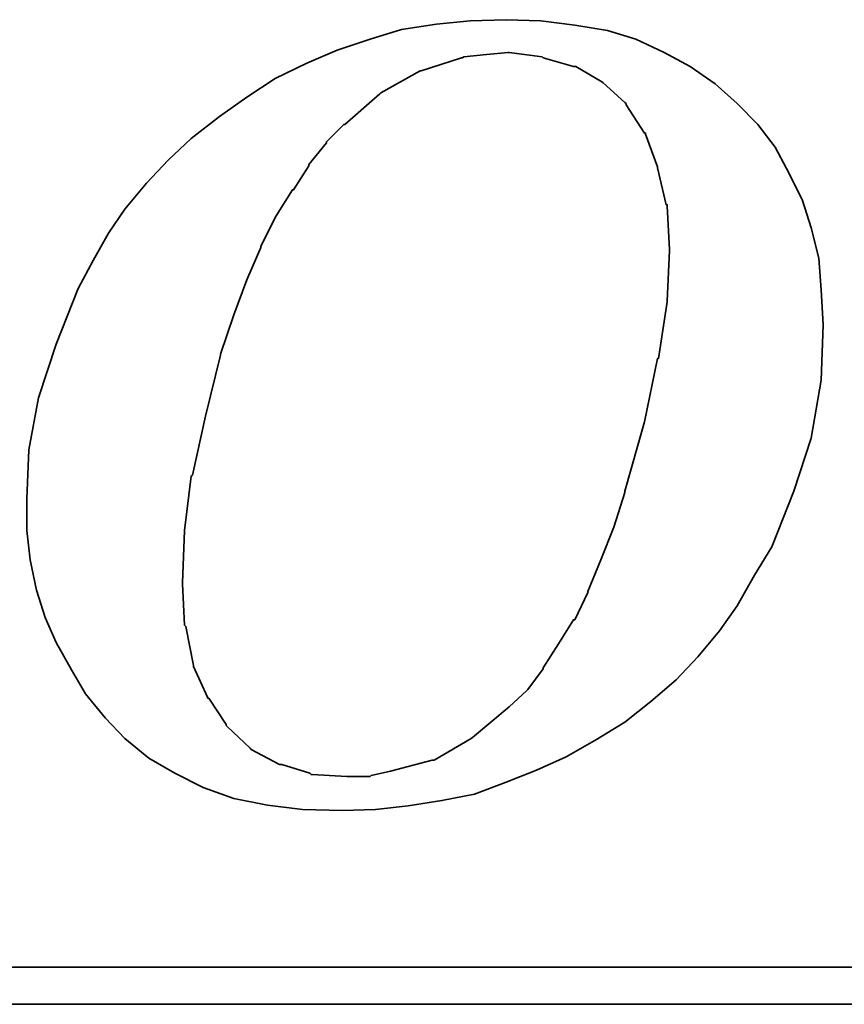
# Model space of a CAD drawing. Header units: inches. Extents: x 17 to 881, y 42 to 673.
# Tile 45 of 50: x 223.74 to 226.31, y 111.99 to 115.07. Entities that reach past the tile are written whole.
import ezdxf

# ---------------------------------------------------------------- set-up
doc = ezdxf.new("R2010")
doc.units = ezdxf.units.IN
doc.header["$LTSCALE"] = 0.1
doc.layers.add('DIM', color=4, linetype='Continuous')
doc.layers.add('layer 1', color=7, linetype='Continuous')

# ---------------------------------------------------------------- blocks, each defined once
blk = doc.blocks.new('TBI MOTION logo(完整正式版)')
at = {"layer": 'layer 1', "color": 22, "lineweight": 35}
for points, knots in [([(35.79625, -6.98375), (35.79625, -6.98375), (36.23125, -7.43875), (36.23125, -7.43875), (36.23125, -7.43875), (36.23125, -7.43875), (36.75625, -7.87125), (36.75625, -7.87125), (36.75625, -7.87125), (36.75625, -7.87125), (37.33125, -8.20375), (37.33125, -8.20375), (37.33125, -8.20375), (37.33125, -8.20375), (37.95625, -8.51875), (37.95625, -8.51875), (37.95625, -8.51875), (37.95625, -8.51875), (38.62625, -8.75875), (38.62625, -8.75875), (38.62625, -8.75875), (38.62625, -8.75875), (39.37125, -8.90375), (39.37125, -8.90375), (39.37125, -8.90375), (39.37125, -8.90375), (40.14125, -8.99875), (40.14125, -8.99875), (40.14125, -8.99875), (40.14125, -8.99875), (41.02625, -9.02375), (41.02625, -9.02375), (41.02625, -9.02375), (41.02625, -9.02375), (41.74625, -8.99875), (41.74625, -8.99875), (41.74625, -8.99875), (41.74625, -8.99875), (42.46625, -8.92375), (42.46625, -8.92375), (42.46625, -8.92375), (42.46625, -8.92375), (43.21125, -8.80625), (43.21125, -8.80625), (43.21125, -8.80625), (43.21125, -8.80625), (43.93125, -8.66375), (43.93125, -8.66375), (43.93125, -8.66375), (43.93125, -8.66375), (44.62625, -8.39875), (44.62625, -8.39875), (44.62625, -8.39875), (44.62625, -8.39875), (45.29625, -8.13375), (45.29625, -8.13375), (45.29625, -8.13375), (45.29625, -8.13375), (45.94625, -7.84375), (45.94625, -7.84375), (45.94625, -7.84375), (45.94625, -7.84375), (46.61625, -7.46375), (46.61625, -7.46375), (46.61625, -7.46375), (46.61625, -7.46375), (47.24125, -7.07875), (47.24125, -7.07875), (47.24125, -7.07875), (47.24125, -7.07875), (47.81625, -6.62375), (47.81625, -6.62375), (47.81625, -6.62375), (47.81625, -6.62375), (48.36875, -6.14375), (48.36875, -6.14375), (48.36875, -6.14375), (48.36875, -6.14375), (48.84625, -5.64125), (48.84625, -5.64125), (48.84625, -5.64125), (48.84625, -5.64125), (49.32625, -5.06375), (49.32625, -5.06375), (49.32625, -5.06375), (49.32625, -5.06375), (49.71125, -4.51374), (49.71125, -4.51374), (49.71125, -4.51374), (49.71125, -4.51374), (50.09625, -3.83874), (50.09625, -3.83874), (50.09625, -3.83874), (50.09625, -3.83874), (50.48125, -3.21374), (50.48125, -3.21374), (50.48125, -3.21374), (50.48125, -3.21374), (50.96125, -1.99125), (50.96125, -1.99125), (50.96125, -1.99125), (50.96125, -1.99125), (51.34375, -0.81875), (51.34375, -0.81875), (51.34375, -0.81875), (51.34375, -0.81875), (51.56125, 0.45624), (51.56125, 0.45624), (51.56125, 0.45624), (51.56125, 0.45624), (51.60625, 1.67624), (51.60625, 1.67624), (51.60625, 1.67624), (51.60625, 1.67624), (51.56125, 2.44625), (51.56125, 2.44625), (51.56125, 2.44625), (51.56125, 2.44625), (51.51125, 3.14125), (51.51125, 3.14125), (51.51125, 3.14125), (51.51125, 3.14125), (51.34375, 3.81125), (51.34375, 3.81125), (51.34375, 3.81125), (51.34375, 3.81125), (51.15125, 4.41125), (51.15125, 4.41125), (51.15125, 4.41125), (51.15125, 4.41125), (50.86125, 5.01125), (50.86125, 5.01125), (50.86125, 5.01125), (50.86125, 5.01125), (50.55125, 5.58875), (50.55125, 5.58875), (50.55125, 5.58875), (50.55125, 5.58875), (50.16625, 6.09125), (50.16625, 6.09125), (50.16625, 6.09125), (50.16625, 6.09125), (49.71125, 6.54875), (49.71125, 6.54875), (49.71125, 6.54875), (49.71125, 6.54875), (49.23125, 6.98125), (49.23125, 6.98125), (49.23125, 6.98125), (49.23125, 6.98125), (48.67875, 7.36625), (48.67875, 7.36625), (48.67875, 7.36625), (48.67875, 7.36625), (48.10375, 7.67625), (48.10375, 7.67625), (48.10375, 7.67625), (48.10375, 7.67625), (47.48125, 7.96375), (47.48125, 7.96375), (47.48125, 7.96375), (47.48125, 7.96375), (46.85625, 8.15625), (46.85625, 8.15625), (46.85625, 8.15625), (46.85625, 8.15625), (46.13625, 8.27624), (46.13625, 8.27624), (46.13625, 8.27624), (46.13625, 8.27624), (45.39125, 8.37125), (45.39125, 8.37125), (45.39125, 8.37125), (45.39125, 8.37125), (44.62625, 8.39624), (44.62625, 8.39624), (44.62625, 8.39624), (44.62625, 8.39624), (43.83625, 8.37125), (43.83625, 8.37125), (43.83625, 8.37125), (43.83625, 8.37125), (43.09125, 8.30125), (43.09125, 8.30125), (43.09125, 8.30125), (43.09125, 8.30125), (42.32125, 8.18125), (42.32125, 8.18125), (42.32125, 8.18125), (42.32125, 8.18125), (41.62875, 7.96375), (41.62875, 7.96375), (41.62875, 7.96375), (41.62875, 7.96375), (40.90625, 7.72625), (40.90625, 7.72625), (40.90625, 7.72625), (40.90625, 7.72625), (40.23624, 7.43625), (40.23624, 7.43625), (40.23624, 7.43625), (40.23624, 7.43625), (39.54124, 7.10125), (39.54124, 7.10125), (39.54124, 7.10125), (39.54124, 7.10125), (38.91625, 6.69125), (38.91625, 6.69125), (38.91625, 6.69125), (38.91625, 6.69125), (38.31625, 6.26125), (38.31625, 6.26125), (38.31625, 6.26125), (38.31625, 6.26125), (37.69125, 5.78125), (37.69125, 5.78125), (37.69125, 5.78125), (37.69125, 5.78125), (37.18625, 5.30125), (37.18625, 5.30125), (37.18625, 5.30125), (37.18625, 5.30125), (36.70625, 4.79624), (36.70625, 4.79624), (36.70625, 4.79624), (36.70625, 4.79624), (36.23125, 4.22125), (36.23125, 4.22125), (36.23125, 4.22125), (36.23125, 4.22125), (35.87124, 3.69375), (35.87124, 3.69375), (35.87124, 3.69375), (35.87124, 3.69375), (35.53125, 3.09125), (35.53125, 3.09125), (35.53125, 3.09125), (35.53125, 3.09125), (35.19875, 2.47125), (35.19875, 2.47125), (35.19875, 2.47125), (35.19875, 2.47125), (34.71625, 1.24625), (34.71625, 1.24625), (34.71625, 1.24625), (34.71625, 1.24625), (34.33125, 0.06874), (34.33125, 0.06874), (34.33125, 0.06874), (34.33125, 0.06874), (34.11625, -1.07875), (34.11625, -1.07875), (34.11625, -1.07875), (34.11625, -1.07875), (34.07125, -2.15875), (34.07125, -2.15875), (34.07125, -2.15875), (34.07125, -2.15875), (34.07125, -2.85375), (34.07125, -2.85375), (34.07125, -2.85375), (34.07125, -2.85375), (34.14125, -3.50375), (34.14125, -3.50375), (34.14125, -3.50375), (34.14125, -3.50375), (34.28625, -4.17375), (34.28625, -4.17375), (34.28625, -4.17375), (34.28625, -4.17375), (34.47625, -4.77624), (34.47625, -4.77624), (34.47625, -4.77624), (34.47625, -4.77624), (34.71625, -5.32625), (34.71625, -5.32625), (34.71625, -5.32625), (34.71625, -5.32625), (35.05375, -5.92875), (35.05375, -5.92875), (35.05375, -5.92875), (35.05375, -5.92875), (35.36375, -6.45375), (35.36375, -6.45375), (35.36375, -6.45375), (35.36375, -6.45375), (35.79625, -6.98375), (35.79625, -6.98375)], [0, 0, 0, 0, 0.01388889, 0.01388889, 0.01388889, 0.01388889, 0.02777778, 0.02777778, 0.02777778, 0.02777778, 0.04166667, 0.04166667, 0.04166667, 0.04166667, 0.05555556, 0.05555556, 0.05555556, 0.05555556, 0.06944444, 0.06944444, 0.06944444, 0.06944444, 0.08333333, 0.08333333, 0.08333333, 0.08333333, 0.09722222, 0.09722222, 0.09722222, 0.09722222, 0.11111111, 0.11111111, 0.11111111, 0.11111111, 0.125, 0.125, 0.125, 0.125, 0.13888889, 0.13888889, 0.13888889, 0.13888889, 0.15277778, 0.15277778, 0.15277778, 0.15277778, 0.16666667, 0.16666667, 0.16666667, 0.16666667, 0.18055556, 0.18055556, 0.18055556, 0.18055556, 0.19444444, 0.19444444, 0.19444444, 0.19444444, 0.20833333, 0.20833333, 0.20833333, 0.20833333, 0.22222222, 0.22222222, 0.22222222, 0.22222222, 0.23611111, 0.23611111, 0.23611111, 0.23611111, 0.25, 0.25, 0.25, 0.25, 0.26388889, 0.26388889, 0.26388889, 0.26388889, 0.27777778, 0.27777778, 0.27777778, 0.27777778, 0.29166667, 0.29166667, 0.29166667, 0.29166667, 0.30555556, 0.30555556, 0.30555556, 0.30555556, 0.31944444, 0.31944444, 0.31944444, 0.31944444, 0.33333333, 0.33333333, 0.33333333, 0.33333333, 0.34722222, 0.34722222, 0.34722222, 0.34722222, 0.36111111, 0.36111111, 0.36111111, 0.36111111, 0.375, 0.375, 0.375, 0.375, 0.38888889, 0.38888889, 0.38888889, 0.38888889, 0.40277778, 0.40277778, 0.40277778, 0.40277778, 0.41666667, 0.41666667, 0.41666667, 0.41666667, 0.43055556, 0.43055556, 0.43055556, 0.43055556, 0.44444444, 0.44444444, 0.44444444, 0.44444444, 0.45833333, 0.45833333, 0.45833333, 0.45833333, 0.47222222, 0.47222222, 0.47222222, 0.47222222, 0.48611111, 0.48611111, 0.48611111, 0.48611111, 0.5, 0.5, 0.5, 0.5, 0.51388889, 0.51388889, 0.51388889, 0.51388889, 0.52777778, 0.52777778, 0.52777778, 0.52777778, 0.54166667, 0.54166667, 0.54166667, 0.54166667, 0.55555556, 0.55555556, 0.55555556, 0.55555556, 0.56944444, 0.56944444, 0.56944444, 0.56944444, 0.58333333, 0.58333333, 0.58333333, 0.58333333, 0.59722222, 0.59722222, 0.59722222, 0.59722222, 0.61111111, 0.61111111, 0.61111111, 0.61111111, 0.625, 0.625, 0.625, 0.625, 0.63888889, 0.63888889, 0.63888889, 0.63888889, 0.65277778, 0.65277778, 0.65277778, 0.65277778, 0.66666667, 0.66666667, 0.66666667, 0.66666667, 0.68055556, 0.68055556, 0.68055556, 0.68055556, 0.69444444, 0.69444444, 0.69444444, 0.69444444, 0.70833333, 0.70833333, 0.70833333, 0.70833333, 0.72222222, 0.72222222, 0.72222222, 0.72222222, 0.73611111, 0.73611111, 0.73611111, 0.73611111, 0.75, 0.75, 0.75, 0.75, 0.76388889, 0.76388889, 0.76388889, 0.76388889, 0.77777778, 0.77777778, 0.77777778, 0.77777778, 0.79166667, 0.79166667, 0.79166667, 0.79166667, 0.80555556, 0.80555556, 0.80555556, 0.80555556, 0.81944444, 0.81944444, 0.81944444, 0.81944444, 0.83333333, 0.83333333, 0.83333333, 0.83333333, 0.84722222, 0.84722222, 0.84722222, 0.84722222, 0.86111111, 0.86111111, 0.86111111, 0.86111111, 0.875, 0.875, 0.875, 0.875, 0.88888889, 0.88888889, 0.88888889, 0.88888889, 0.90277778, 0.90277778, 0.90277778, 0.90277778, 0.91666667, 0.91666667, 0.91666667, 0.91666667, 0.93055556, 0.93055556, 0.93055556, 0.93055556, 0.94444444, 0.94444444, 0.94444444, 0.94444444, 0.95833333, 0.95833333, 0.95833333, 0.95833333, 0.97222222, 0.97222222, 0.97222222, 0.97222222, 0.98611111, 0.98611111, 0.98611111, 0.98611111, 1, 1, 1, 1]), ([(38.33875, 1.03124), (38.33875, 1.03124), (38.62625, 1.89625), (38.62625, 1.89625), (38.62625, 1.89625), (38.62625, 1.89625), (38.91625, 2.66375), (38.91625, 2.66375), (38.91625, 2.66375), (38.91625, 2.66375), (39.22625, 3.38125), (39.22625, 3.38125), (39.22625, 3.38125), (39.22625, 3.38125), (39.22625, 3.40624), (39.22625, 3.40624), (39.22625, 3.40624), (39.22625, 3.40624), (39.56124, 4.07624), (39.56124, 4.07624), (39.56124, 4.07624), (39.56124, 4.07624), (39.92125, 4.65125), (39.92125, 4.65125), (39.92125, 4.65125), (39.92125, 4.65125), (39.94625, 4.65125), (39.94625, 4.65125), (39.94625, 4.65125), (39.94625, 4.65125), (40.28125, 5.17875), (40.28125, 5.17875), (40.28125, 5.17875), (40.28125, 5.17875), (40.28125, 5.20375), (40.28125, 5.20375), (40.28125, 5.20375), (40.28125, 5.20375), (40.66875, 5.68625), (40.66875, 5.68625), (40.66875, 5.68625), (40.66875, 5.68625), (40.66875, 5.70625), (40.66875, 5.70625), (40.66875, 5.70625), (40.66875, 5.70625), (41.05124, 6.09125), (41.05124, 6.09125), (41.05124, 6.09125), (41.05124, 6.09125), (41.07625, 6.09125), (41.07625, 6.09125), (41.07625, 6.09125), (41.07625, 6.09125), (41.84125, 6.76625), (41.84125, 6.76625), (41.84125, 6.76625), (41.84125, 6.76625), (41.86625, 6.78625), (41.86625, 6.78625), (41.86625, 6.78625), (41.86625, 6.78625), (42.73125, 7.26624), (42.73125, 7.26624), (42.73125, 7.26624), (42.73125, 7.26624), (42.75625, 7.26624), (42.75625, 7.26624), (42.75625, 7.26624), (42.75625, 7.26624), (43.18625, 7.41125), (43.18625, 7.41125), (43.18625, 7.41125), (43.18625, 7.41125), (43.64125, 7.55625), (43.64125, 7.55625), (43.64125, 7.55625), (43.64125, 7.55625), (43.66625, 7.55625), (43.66625, 7.55625), (43.66625, 7.55625), (43.66625, 7.55625), (43.69125, 7.58124), (43.69125, 7.58124), (43.69125, 7.58124), (43.69125, 7.58124), (44.19125, 7.62625), (44.19125, 7.62625), (44.19125, 7.62625), (44.19125, 7.62625), (44.67125, 7.67625), (44.67125, 7.67625), (44.67125, 7.67625), (44.67125, 7.67625), (44.69625, 7.67625), (44.69625, 7.67625), (44.69625, 7.67625), (44.69625, 7.67625), (45.41875, 7.58124), (45.41875, 7.58124), (45.41875, 7.58124), (45.41875, 7.58124), (45.44125, 7.55625), (45.44125, 7.55625), (45.44125, 7.55625), (45.44125, 7.55625), (46.11125, 7.36625), (46.11125, 7.36625), (46.11125, 7.36625), (46.11125, 7.36625), (46.13625, 7.36625), (46.13625, 7.36625), (46.13625, 7.36625), (46.13625, 7.36625), (46.15875, 7.36625), (46.15875, 7.36625), (46.15875, 7.36625), (46.15875, 7.36625), (46.73625, 7.02624), (46.73625, 7.02624), (46.73625, 7.02624), (46.73625, 7.02624), (46.76125, 7.00624), (46.76125, 7.00624), (46.76125, 7.00624), (46.76125, 7.00624), (47.24125, 6.57124), (47.24125, 6.57124), (47.24125, 6.57124), (47.24125, 6.57124), (47.26625, 6.54875), (47.26625, 6.54875), (47.26625, 6.54875), (47.26625, 6.54875), (47.26625, 6.52375), (47.26625, 6.52375), (47.26625, 6.52375), (47.26625, 6.52375), (47.67375, 5.89875), (47.67375, 5.89875), (47.67375, 5.89875), (47.67375, 5.89875), (47.69625, 5.89875), (47.69625, 5.89875), (47.69625, 5.89875), (47.69625, 5.89875), (47.69625, 5.87625), (47.69625, 5.87625), (47.69625, 5.87625), (47.69625, 5.87625), (47.96125, 5.15625), (47.96125, 5.15625), (47.96125, 5.15625), (47.96125, 5.15625), (47.96125, 5.13125), (47.96125, 5.13125), (47.96125, 5.13125), (47.96125, 5.13125), (48.15125, 4.31875), (48.15125, 4.31875), (48.15125, 4.31875), (48.15125, 4.31875), (48.17625, 4.31875), (48.17625, 4.31875), (48.17625, 4.31875), (48.17625, 4.31875), (48.17625, 4.29125), (48.17625, 4.29125), (48.17625, 4.29125), (48.17625, 4.29125), (48.22625, 3.33125), (48.22625, 3.33125), (48.22625, 3.33125), (48.22625, 3.33125), (48.22625, 3.30875), (48.22625, 3.30875), (48.22625, 3.30875), (48.22625, 3.30875), (48.17625, 2.20624), (48.17625, 2.20624), (48.17625, 2.20624), (48.17625, 2.20624), (48.17625, 2.18124), (48.17625, 2.18124), (48.17625, 2.18124), (48.17625, 2.18124), (47.98375, 0.93624), (47.98375, 0.93624), (47.98375, 0.93624), (47.98375, 0.93624), (47.96125, 0.93624), (47.96125, 0.93624), (47.96125, 0.93624), (47.96125, 0.93624), (47.67375, -0.45874), (47.67375, -0.45874), (47.67375, -0.45874), (47.67375, -0.45874), (47.24125, -1.99125), (47.24125, -1.99125), (47.24125, -1.99125), (47.24125, -1.99125), (47.24125, -2.01874), (47.24125, -2.01874), (47.24125, -2.01874), (47.24125, -2.01874), (47.00125, -2.78375), (47.00125, -2.78375), (47.00125, -2.78375), (47.00125, -2.78375), (46.71125, -3.50375), (46.71125, -3.50375), (46.71125, -3.50375), (46.71125, -3.50375), (46.42625, -4.19875), (46.42625, -4.19875), (46.42625, -4.19875), (46.42625, -4.19875), (46.42625, -4.22375), (46.42625, -4.22375), (46.42625, -4.22375), (46.42625, -4.22375), (46.13625, -4.82374), (46.13625, -4.82374), (46.13625, -4.82374), (46.13625, -4.82374), (46.11125, -4.82374), (46.11125, -4.82374), (46.11125, -4.82374), (46.11125, -4.82374), (45.77625, -5.35125), (45.77625, -5.35125), (45.77625, -5.35125), (45.77625, -5.35125), (45.44125, -5.87875), (45.44125, -5.87875), (45.44125, -5.87875), (45.44125, -5.87875), (45.44125, -5.90375), (45.44125, -5.90375), (45.44125, -5.90375), (45.44125, -5.90375), (45.10625, -6.35875), (45.10625, -6.35875), (45.10625, -6.35875), (45.10625, -6.35875), (45.08125, -6.38375), (45.08125, -6.38375), (45.08125, -6.38375), (45.08125, -6.38375), (44.69625, -6.74375), (44.69625, -6.74375), (44.69625, -6.74375), (44.69625, -6.74375), (43.88375, -7.41625), (43.88375, -7.41625), (43.88375, -7.41625), (43.88375, -7.41625), (43.85625, -7.43875), (43.85625, -7.43875), (43.85625, -7.43875), (43.85625, -7.43875), (43.04125, -7.91875), (43.04125, -7.91875), (43.04125, -7.91875), (43.04125, -7.91875), (43.01625, -7.91875), (43.01625, -7.91875), (43.01625, -7.91875), (43.01625, -7.91875), (42.99625, -7.91875), (42.99625, -7.91875), (42.99625, -7.91875), (42.99625, -7.91875), (42.08125, -8.15875), (42.08125, -8.15875), (42.08125, -8.15875), (42.08125, -8.15875), (41.65125, -8.25625), (41.65125, -8.25625), (41.65125, -8.25625), (41.65125, -8.25625), (41.62875, -8.27875), (41.62875, -8.27875), (41.62875, -8.27875), (41.62875, -8.27875), (41.60125, -8.27875), (41.60125, -8.27875), (41.60125, -8.27875), (41.60125, -8.27875), (41.12125, -8.27875), (41.12125, -8.27875), (41.12125, -8.27875), (41.12125, -8.27875), (40.35624, -8.23125), (40.35624, -8.23125), (40.35624, -8.23125), (40.35624, -8.23125), (40.33125, -8.23125), (40.33125, -8.23125), (40.33125, -8.23125), (40.33125, -8.23125), (40.30625, -8.20375), (40.30625, -8.20375), (40.30625, -8.20375), (40.30625, -8.20375), (39.68375, -8.01375), (39.68375, -8.01375), (39.68375, -8.01375), (39.68375, -8.01375), (39.66124, -8.01375), (39.66124, -8.01375), (39.66124, -8.01375), (39.66124, -8.01375), (39.63625, -8.01375), (39.63625, -8.01375), (39.63625, -8.01375), (39.63625, -8.01375), (39.01125, -7.67875), (39.01125, -7.67875), (39.01125, -7.67875), (39.01125, -7.67875), (38.98875, -7.65375), (38.98875, -7.65375), (38.98875, -7.65375), (38.98875, -7.65375), (38.48625, -7.17375), (38.48625, -7.17375), (38.48625, -7.17375), (38.48625, -7.17375), (38.45875, -7.14875), (38.45875, -7.14875), (38.45875, -7.14875), (38.45875, -7.14875), (38.45875, -7.12875), (38.45875, -7.12875), (38.45875, -7.12875), (38.45875, -7.12875), (38.07625, -6.54875), (38.07625, -6.54875), (38.07625, -6.54875), (38.07625, -6.54875), (38.05125, -6.54875), (38.05125, -6.54875), (38.05125, -6.54875), (38.05125, -6.54875), (38.05125, -6.52875), (38.05125, -6.52875), (38.05125, -6.52875), (38.05125, -6.52875), (37.74125, -5.85375), (37.74125, -5.85375), (37.74125, -5.85375), (37.74125, -5.85375), (37.74125, -5.82875), (37.74125, -5.82875), (37.74125, -5.82875), (37.74125, -5.82875), (37.57375, -4.96875), (37.57375, -4.96875), (37.57375, -4.96875), (37.57375, -4.96875), (37.54625, -4.94375), (37.54625, -4.94375), (37.54625, -4.94375), (37.54625, -4.94375), (37.50125, -4.03375), (37.50125, -4.03375), (37.50125, -4.03375), (37.50125, -4.03375), (37.50125, -4.00875), (37.50125, -4.00875), (37.50125, -4.00875), (37.50125, -4.00875), (37.54625, -2.85375), (37.54625, -2.85375), (37.54625, -2.85375), (37.54625, -2.85375), (37.69125, -1.65875), (37.69125, -1.65875), (37.69125, -1.65875), (37.69125, -1.65875), (37.71624, -1.63375), (37.71624, -1.63375), (37.71624, -1.63375), (37.71624, -1.63375), (38.00375, -0.33875), (38.00375, -0.33875), (38.00375, -0.33875), (38.00375, -0.33875), (38.33875, 1.00624), (38.33875, 1.00624), (38.33875, 1.00624), (38.33875, 1.00624), (38.33875, 1.03124), (38.33875, 1.03124)], [0, 0, 0, 0, 0.01010101, 0.01010101, 0.01010101, 0.01010101, 0.02020202, 0.02020202, 0.02020202, 0.02020202, 0.03030303, 0.03030303, 0.03030303, 0.03030303, 0.04040404, 0.04040404, 0.04040404, 0.04040404, 0.05050505, 0.05050505, 0.05050505, 0.05050505, 0.06060606, 0.06060606, 0.06060606, 0.06060606, 0.07070707, 0.07070707, 0.07070707, 0.07070707, 0.08080808, 0.08080808, 0.08080808, 0.08080808, 0.09090909, 0.09090909, 0.09090909, 0.09090909, 0.1010101, 0.1010101, 0.1010101, 0.1010101, 0.11111111, 0.11111111, 0.11111111, 0.11111111, 0.12121212, 0.12121212, 0.12121212, 0.12121212, 0.13131313, 0.13131313, 0.13131313, 0.13131313, 0.14141414, 0.14141414, 0.14141414, 0.14141414, 0.15151515, 0.15151515, 0.15151515, 0.15151515, 0.16161616, 0.16161616, 0.16161616, 0.16161616, 0.17171717, 0.17171717, 0.17171717, 0.17171717, 0.18181818, 0.18181818, 0.18181818, 0.18181818, 0.19191919, 0.19191919, 0.19191919, 0.19191919, 0.2020202, 0.2020202, 0.2020202, 0.2020202, 0.21212121, 0.21212121, 0.21212121, 0.21212121, 0.22222222, 0.22222222, 0.22222222, 0.22222222, 0.23232323, 0.23232323, 0.23232323, 0.23232323, 0.24242424, 0.24242424, 0.24242424, 0.24242424, 0.25252525, 0.25252525, 0.25252525, 0.25252525, 0.26262626, 0.26262626, 0.26262626, 0.26262626, 0.27272727, 0.27272727, 0.27272727, 0.27272727, 0.28282828, 0.28282828, 0.28282828, 0.28282828, 0.29292929, 0.29292929, 0.29292929, 0.29292929, 0.3030303, 0.3030303, 0.3030303, 0.3030303, 0.31313131, 0.31313131, 0.31313131, 0.31313131, 0.32323232, 0.32323232, 0.32323232, 0.32323232, 0.33333333, 0.33333333, 0.33333333, 0.33333333, 0.34343434, 0.34343434, 0.34343434, 0.34343434, 0.35353535, 0.35353535, 0.35353535, 0.35353535, 0.36363636, 0.36363636, 0.36363636, 0.36363636, 0.37373737, 0.37373737, 0.37373737, 0.37373737, 0.38383838, 0.38383838, 0.38383838, 0.38383838, 0.39393939, 0.39393939, 0.39393939, 0.39393939, 0.4040404, 0.4040404, 0.4040404, 0.4040404, 0.41414141, 0.41414141, 0.41414141, 0.41414141, 0.42424242, 0.42424242, 0.42424242, 0.42424242, 0.43434343, 0.43434343, 0.43434343, 0.43434343, 0.44444444, 0.44444444, 0.44444444, 0.44444444, 0.45454545, 0.45454545, 0.45454545, 0.45454545, 0.46464646, 0.46464646, 0.46464646, 0.46464646, 0.47474747, 0.47474747, 0.47474747, 0.47474747, 0.48484848, 0.48484848, 0.48484848, 0.48484848, 0.49494949, 0.49494949, 0.49494949, 0.49494949, 0.50505051, 0.50505051, 0.50505051, 0.50505051, 0.51515152, 0.51515152, 0.51515152, 0.51515152, 0.52525253, 0.52525253, 0.52525253, 0.52525253, 0.53535354, 0.53535354, 0.53535354, 0.53535354, 0.54545455, 0.54545455, 0.54545455, 0.54545455, 0.55555556, 0.55555556, 0.55555556, 0.55555556, 0.56565657, 0.56565657, 0.56565657, 0.56565657, 0.57575758, 0.57575758, 0.57575758, 0.57575758, 0.58585859, 0.58585859, 0.58585859, 0.58585859, 0.5959596, 0.5959596, 0.5959596, 0.5959596, 0.60606061, 0.60606061, 0.60606061, 0.60606061, 0.61616162, 0.61616162, 0.61616162, 0.61616162, 0.62626263, 0.62626263, 0.62626263, 0.62626263, 0.63636364, 0.63636364, 0.63636364, 0.63636364, 0.64646465, 0.64646465, 0.64646465, 0.64646465, 0.65656566, 0.65656566, 0.65656566, 0.65656566, 0.66666667, 0.66666667, 0.66666667, 0.66666667, 0.67676768, 0.67676768, 0.67676768, 0.67676768, 0.68686869, 0.68686869, 0.68686869, 0.68686869, 0.6969697, 0.6969697, 0.6969697, 0.6969697, 0.70707071, 0.70707071, 0.70707071, 0.70707071, 0.71717172, 0.71717172, 0.71717172, 0.71717172, 0.72727273, 0.72727273, 0.72727273, 0.72727273, 0.73737374, 0.73737374, 0.73737374, 0.73737374, 0.74747475, 0.74747475, 0.74747475, 0.74747475, 0.75757576, 0.75757576, 0.75757576, 0.75757576, 0.76767677, 0.76767677, 0.76767677, 0.76767677, 0.77777778, 0.77777778, 0.77777778, 0.77777778, 0.78787879, 0.78787879, 0.78787879, 0.78787879, 0.7979798, 0.7979798, 0.7979798, 0.7979798, 0.80808081, 0.80808081, 0.80808081, 0.80808081, 0.81818182, 0.81818182, 0.81818182, 0.81818182, 0.82828283, 0.82828283, 0.82828283, 0.82828283, 0.83838384, 0.83838384, 0.83838384, 0.83838384, 0.84848485, 0.84848485, 0.84848485, 0.84848485, 0.85858586, 0.85858586, 0.85858586, 0.85858586, 0.86868687, 0.86868687, 0.86868687, 0.86868687, 0.87878788, 0.87878788, 0.87878788, 0.87878788, 0.88888889, 0.88888889, 0.88888889, 0.88888889, 0.8989899, 0.8989899, 0.8989899, 0.8989899, 0.90909091, 0.90909091, 0.90909091, 0.90909091, 0.91919192, 0.91919192, 0.91919192, 0.91919192, 0.92929293, 0.92929293, 0.92929293, 0.92929293, 0.93939394, 0.93939394, 0.93939394, 0.93939394, 0.94949495, 0.94949495, 0.94949495, 0.94949495, 0.95959596, 0.95959596, 0.95959596, 0.95959596, 0.96969697, 0.96969697, 0.96969697, 0.96969697, 0.97979798, 0.97979798, 0.97979798, 0.97979798, 0.98989899, 0.98989899, 0.98989899, 0.98989899, 1, 1, 1, 1]), ([(75.90875, -9.47875), (75.90875, -9.47875), (75.90875, -12.28625), (75.90875, -12.28625), (75.90875, -12.28625), (75.90875, -12.28625), (75.90875, -12.47875), (75.90875, -12.47875), (75.90875, -12.47875), (75.90875, -12.47875), (75.71625, -12.47875), (75.71625, -12.47875), (75.71625, -12.47875), (75.71625, -12.47875), (-88.32875, -12.47875), (-88.32875, -12.47875), (-88.32875, -12.47875), (-88.32875, -12.47875), (-88.32875, -13.29375), (-88.32875, -13.29375), (-88.32875, -13.29375), (-88.32875, -13.29375), (82.89125, -13.29375), (82.89125, -13.29375), (82.89125, -13.29375), (82.89125, -13.29375), (75.90875, -9.47875), (75.90875, -9.47875)], [0, 0, 0, 0, 0.14285714, 0.14285714, 0.14285714, 0.14285714, 0.28571429, 0.28571429, 0.28571429, 0.28571429, 0.42857143, 0.42857143, 0.42857143, 0.42857143, 0.57142857, 0.57142857, 0.57142857, 0.57142857, 0.71428571, 0.71428571, 0.71428571, 0.71428571, 0.85714286, 0.85714286, 0.85714286, 0.85714286, 1, 1, 1, 1])]:
    blk.add_open_spline(points, degree=3, knots=knots, dxfattribs=at)

msp = doc.modelspace()

# ---------------------------------------------------------------- block references
at = {"layer": 'DIM', "xscale": 0.141750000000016, "yscale": 0.1417499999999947, "zscale": 0.14175}
msp.add_blockref('TBI MOTION logo(完整正式版)', (218.9297, 113.8773), dxfattribs=at)

doc.saveas('drawing.dxf')
